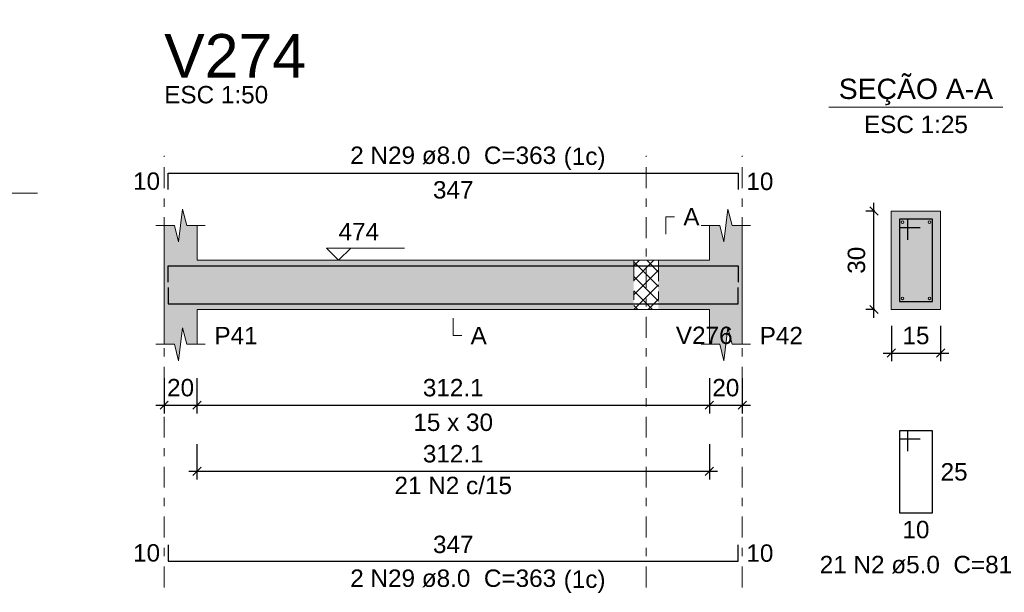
# Model space of a CAD drawing. Header units: millimetres. Extents: x 0 to 119, y 0 to 84.
# Tile 16 of 21: x 73 to 85, y 48 to 55. Entities that reach past the tile are written whole.
import ezdxf

# ---------------------------------------------------------------- set-up
doc = ezdxf.new("R2010")
doc.units = ezdxf.units.MM
doc.header["$MEASUREMENT"] = 0
doc.linetypes.add('DASHDOT', pattern=[2.54, 1.27, -0.635, 0, -0.635])
doc.linetypes.add('NULL', pattern=[0])
doc.layers.get('0').update_dxf_attribs({"lineweight": 18})
for name, color, linetype, lineweight in [('Descrição da armadura', 7, 'Continuous', 0), ('DT-Barras na forma', 2, 'Continuous', 30), ('DT-Barras no corte', 5, 'Continuous', 5), ('DT-Barras rebatidas', 2, 'Continuous', 30), ('DT-Cotas', 9, 'Continuous', 5), ('DT-Forma', 5, 'Continuous', 5), ('DT-Hachura forma vigas', 254, 'Continuous', 5), ('DT-Hachura intersecção vigas', 9, 'Continuous', 5), ('DT-Hachura seção vigas', 254, 'Continuous', 5), ('DT-Pontilhado', 9, 'DASHDOT', 5), ('DT-Textos', 7, 'Continuous', 5), ('DT-Título', 3, 'Continuous', 20), ('Textos armaduras', 7, 'Continuous', 0)]:
    doc.layers.add(name, color=color, linetype=linetype, lineweight=lineweight)
doc.styles.add('Arial', font='txt')
doc.dimstyles.new('UM_25.000000', dxfattribs={"dimtxt": 0.18, "dimasz": 0.1, "dimexe": 0.1, "dimexo": 0.2, "dimgap": 0, "dimtad": 1, "dimtih": 1, "dimtoh": 1, "dimdec": 1, "dimlfac": 25, "dimzin": 0, "dimdsep": 46, "dimtxsty": 'Standard', "dimcen": 0.09, "dimdle": 0.1, "dimadec": 1, "dimazin": 2, "dimtfac": 1, "dimtdec": 4, "dimtofl": 0, "dimtmove": 0, "dimatfit": 3, "dimfxl": 1, "dimtolj": 1, "dimarcsym": 0})
doc.dimstyles.new('UM_50.000000', dxfattribs={"dimtxt": 0.18, "dimasz": 0.1, "dimexe": 0.1, "dimexo": 0.2, "dimgap": 0, "dimtad": 1, "dimtih": 1, "dimtoh": 1, "dimdec": 1, "dimlfac": 50, "dimzin": 0, "dimdsep": 46, "dimtxsty": 'Standard', "dimcen": 0.09, "dimdle": 0.1, "dimadec": 1, "dimazin": 2, "dimtfac": 1, "dimtdec": 4, "dimtofl": 0, "dimtmove": 0, "dimatfit": 3, "dimfxl": 1, "dimtolj": 1, "dimarcsym": 0})

# ---------------------------------------------------------------- blocks, each defined once
blk = doc.blocks.new('_Oblique')
at = {"color": 0, "linetype": 'ByBlock', "lineweight": -2}
blk.add_line((-0.5, -0.5), (0.5, 0.5), dxfattribs=at)
blk = doc.blocks.new('*D83')
at = {"layer": 'Defpoints', "color": 0}
for p in [(74.689, 50.604), (75.089, 50.604), (75.089, 50.075)]:
    blk.add_point(p, dxfattribs=at)
at = {"layer": 'DT-Cotas', "color": 0, "lineweight": -2}
for p, q in [((74.689, 50.404), (74.689, 49.975)), ((75.089, 50.404), (75.089, 49.975)), ((74.589, 50.075), (75.189, 50.075))]:
    blk.add_line(p, q, dxfattribs=at)
at = {"layer": 'DT-Cotas', "color": 0, "lineweight": -2, "xscale": 0.1, "yscale": 0.1, "zscale": 0.1, "rotation": 180}
blk.add_blockref('_Oblique', (74.689, 50.075), dxfattribs=at)
at = {"layer": 'DT-Cotas', "color": 0, "lineweight": -2, "xscale": 0.1, "yscale": 0.1, "zscale": 0.1}
blk.add_blockref('_Oblique', (75.089, 50.075), dxfattribs=at)
at = {"layer": 'DT-Cotas', "color": 7, "insert": (74.889, 50.287), "char_height": 0.2118, "attachment_point": 5, "rotation": 0.0057, "style": 'Arial'}
blk.add_mtext('\\A1;20', dxfattribs=at)
blk = doc.blocks.new('*D84')
at = {"layer": 'Defpoints', "color": 0}
for p in [(75.089, 50.604), (81.33, 50.604), (81.33, 50.075)]:
    blk.add_point(p, dxfattribs=at)
at = {"layer": 'DT-Cotas', "color": 0, "lineweight": -2}
for p, q in [((75.089, 50.404), (75.089, 49.975)), ((81.33, 50.404), (81.33, 49.975)), ((74.989, 50.075), (81.43, 50.075))]:
    blk.add_line(p, q, dxfattribs=at)
at = {"layer": 'DT-Cotas', "color": 0, "lineweight": -2, "xscale": 0.1, "yscale": 0.1, "zscale": 0.1, "rotation": 180}
blk.add_blockref('_Oblique', (75.089, 50.075), dxfattribs=at)
at = {"layer": 'DT-Cotas', "color": 0, "lineweight": -2, "xscale": 0.1, "yscale": 0.1, "zscale": 0.1}
blk.add_blockref('_Oblique', (81.33, 50.075), dxfattribs=at)
at = {"layer": 'DT-Cotas', "color": 7, "insert": (78.21, 50.287), "char_height": 0.2118, "attachment_point": 5, "rotation": 0.0057, "style": 'Arial'}
blk.add_mtext('\\A1;312.1', dxfattribs=at)
blk = doc.blocks.new('*D85')
at = {"layer": 'Defpoints', "color": 0}
for p in [(81.33, 50.604), (81.73, 50.604), (81.73, 50.075)]:
    blk.add_point(p, dxfattribs=at)
at = {"layer": 'DT-Cotas', "color": 0, "lineweight": -2}
for p, q in [((81.33, 50.404), (81.33, 49.975)), ((81.73, 50.404), (81.73, 49.975)), ((81.23, 50.075), (81.83, 50.075))]:
    blk.add_line(p, q, dxfattribs=at)
at = {"layer": 'DT-Cotas', "color": 0, "lineweight": -2, "xscale": 0.1, "yscale": 0.1, "zscale": 0.1, "rotation": 180}
blk.add_blockref('_Oblique', (81.33, 50.075), dxfattribs=at)
at = {"layer": 'DT-Cotas', "color": 0, "lineweight": -2, "xscale": 0.1, "yscale": 0.1, "zscale": 0.1}
blk.add_blockref('_Oblique', (81.73, 50.075), dxfattribs=at)
at = {"layer": 'DT-Cotas', "color": 7, "insert": (81.53, 50.287), "char_height": 0.2118, "attachment_point": 5, "rotation": 0.0057, "style": 'Arial'}
blk.add_mtext('\\A1;20', dxfattribs=at)
blk = doc.blocks.new('*D86')
at = {"layer": 'Defpoints', "color": 0}
for p in [(83.334, 52.44), (83.546, 52.44), (83.546, 51.24)]:
    blk.add_point(p, dxfattribs=at)
at = {"layer": 'DT-Cotas', "color": 0, "lineweight": -2}
for p, q in [((83.334, 51.14), (83.334, 52.54)), ((83.346, 52.44), (83.234, 52.44)), ((83.346, 51.24), (83.234, 51.24))]:
    blk.add_line(p, q, dxfattribs=at)
at = {"layer": 'DT-Cotas', "color": 0, "lineweight": -2, "xscale": 0.1, "yscale": 0.1, "zscale": 0.1}
for p, rotation in [((83.334, 52.44), 90), ((83.334, 51.24), 270)]:
    blk.add_blockref('_Oblique', p, dxfattribs=dict(at, rotation=rotation))
at = {"layer": 'DT-Cotas', "color": 7, "insert": (83.122, 51.84), "char_height": 0.2118, "attachment_point": 5, "rotation": 90, "style": 'Arial'}
blk.add_mtext('\\A1;30', dxfattribs=at)
blk = doc.blocks.new('*D87')
at = {"layer": 'Defpoints', "color": 0}
for p in [(83.546, 51.24), (84.146, 51.24), (84.146, 50.71)]:
    blk.add_point(p, dxfattribs=at)
at = {"layer": 'DT-Cotas', "color": 0, "lineweight": -2}
for p, q in [((83.546, 51.04), (83.546, 50.61)), ((84.146, 51.04), (84.146, 50.61)), ((83.446, 50.71), (84.246, 50.71))]:
    blk.add_line(p, q, dxfattribs=at)
at = {"layer": 'DT-Cotas', "color": 0, "lineweight": -2, "xscale": 0.1, "yscale": 0.1, "zscale": 0.1, "rotation": 180}
blk.add_blockref('_Oblique', (83.546, 50.71), dxfattribs=at)
at = {"layer": 'DT-Cotas', "color": 0, "lineweight": -2, "xscale": 0.1, "yscale": 0.1, "zscale": 0.1}
blk.add_blockref('_Oblique', (84.146, 50.71), dxfattribs=at)
at = {"layer": 'DT-Cotas', "color": 7, "insert": (83.846, 50.922), "char_height": 0.2118, "attachment_point": 5, "rotation": 0.0057, "style": 'Arial'}
blk.add_mtext('\\A1;15', dxfattribs=at)
blk = doc.blocks.new('*D88')
at = {"layer": 'Defpoints', "color": 0}
for p in [(75.089, 49.799), (81.33, 49.799), (81.33, 49.27)]:
    blk.add_point(p, dxfattribs=at)
at = {"layer": 'DT-Cotas', "color": 0, "lineweight": -2}
for p, q in [((75.089, 49.599), (75.089, 49.17)), ((81.33, 49.599), (81.33, 49.17)), ((74.989, 49.27), (81.43, 49.27))]:
    blk.add_line(p, q, dxfattribs=at)
at = {"layer": 'DT-Cotas', "color": 0, "lineweight": -2, "xscale": 0.1, "yscale": 0.1, "zscale": 0.1, "rotation": 180}
blk.add_blockref('_Oblique', (75.089, 49.27), dxfattribs=at)
at = {"layer": 'DT-Cotas', "color": 0, "lineweight": -2, "xscale": 0.1, "yscale": 0.1, "zscale": 0.1}
blk.add_blockref('_Oblique', (81.33, 49.27), dxfattribs=at)
at = {"layer": 'DT-Cotas', "color": 7, "insert": (78.21, 49.482), "char_height": 0.2118, "attachment_point": 5, "rotation": 0.0057, "style": 'Arial'}
blk.add_mtext('\\A1;312.1', dxfattribs=at)

msp = doc.modelspace()

# ---------------------------------------------------------------- hatches: boundary and pattern name
at = {"layer": 'DT-Hachura forma vigas', "linetype": 'Continuous'}
for points in [[(75.0892, 51.2397), (80.4092, 51.2397), (80.4092, 51.8397), (75.0892, 51.8397), (75.0892, 52.2633), (74.9642, 52.2633), (74.9142, 52.4633), (74.8642, 52.0633), (74.8142, 52.2633), (74.6892, 52.2633), (74.6892, 51.8397), (74.6892, 51.2397), (74.6892, 50.8161), (74.8142, 50.8161), (74.8642, 50.6161), (74.9142, 51.0161), (74.9642, 50.8161), (75.0892, 50.8161), (75.0892, 51.2397)], [(81.7304, 50.8161), (81.7304, 51.2397), (81.7304, 51.8397), (81.7304, 52.2633), (81.6054, 52.2633), (81.5554, 52.4633), (81.5054, 52.0633), (81.4554, 52.2633), (81.3304, 52.2633), (81.3304, 51.8397), (80.7092, 51.8397), (80.7092, 51.2397), (81.3304, 51.2397), (81.3304, 50.8161), (81.4554, 50.8161), (81.5054, 50.6161), (81.5554, 51.0161), (81.6054, 50.8161), (81.7304, 50.8161)]]:
    msp.add_hatch(color=254, dxfattribs=at).paths.add_polyline_path(points)
at = {"layer": 'DT-Hachura intersecção vigas', "linetype": 'Continuous'}
h = msp.add_hatch(dxfattribs=at)
h.set_pattern_fill('ANSI37', color=9, style=0)
h.paths.add_polyline_path([(80.4092, 51.2397), (80.7092, 51.2397), (80.7092, 51.8397), (80.4092, 51.8397), (80.4092, 51.2397)])
at = {"layer": 'DT-Hachura seção vigas', "linetype": 'Continuous'}
msp.add_hatch(color=254, dxfattribs=at).paths.add_polyline_path([(83.5456, 51.2397), (83.5456, 51.2397), (84.1456, 51.2397), (84.1456, 52.4397), (83.5456, 52.4397), (83.5456, 51.2397)])

# ---------------------------------------------------------------- linework, layer by layer
at = {"layer": 'DT-Barras na forma'}
for p, q in [((83.7456, 52.3397), (83.6456, 52.3397)), ((83.6456, 52.3397), (83.6456, 51.3397)), ((84.0456, 52.3397), (83.6456, 52.3397)), ((83.6456, 52.3397), (83.6456, 52.2397)), ((83.7456, 52.0897), (83.7456, 52.3397)), ((84.0456, 51.3397), (84.0456, 52.3397)), ((83.6456, 52.2397), (83.8956, 52.2397)), ((83.6456, 51.3397), (84.0456, 51.3397))]:
    msp.add_line(p, q, dxfattribs=at)
for points in [[(74.7392, 51.5717), (74.7392, 51.7717), (81.6804, 51.7717), (81.6804, 51.5717)], [(74.7392, 51.5077), (74.7392, 51.3077), (81.6804, 51.3077), (81.6804, 51.5077)]]:
    msp.add_lwpolyline(points, dxfattribs=at)
at = {"layer": 'DT-Barras no corte'}
for centre in [(83.6816, 52.3037), (84.0096, 52.3037), (83.6816, 51.3757), (84.0096, 51.3757)]:
    msp.add_circle(centre, 0.016, dxfattribs=at)
at = {"layer": 'DT-Barras rebatidas'}
for points in [[(74.7392, 52.7013), (74.7392, 52.9013), (81.6804, 52.9013), (81.6804, 52.7013)], [(83.7456, 49.513), (83.7456, 49.763), (83.6456, 49.763), (83.6456, 48.763), (84.0456, 48.763), (84.0456, 49.763), (83.6456, 49.763), (83.6456, 49.663), (83.8956, 49.663)], [(74.7392, 48.373), (74.7392, 48.173), (81.6804, 48.173), (81.6804, 48.373)]]:
    msp.add_lwpolyline(points, dxfattribs=at)
at = {"layer": 'DT-Forma'}
for p, q in [((74.8642, 52.0633), (74.9142, 52.4633)), ((74.9142, 52.4633), (74.9642, 52.2633)), ((81.5054, 52.0633), (81.5554, 52.4633)), ((81.5554, 52.4633), (81.6054, 52.2633)), ((84.1456, 52.4397), (83.5456, 52.4397)), ((83.5456, 52.4397), (83.5456, 51.2397)), ((84.1456, 51.2397), (84.1456, 52.4397)), ((74.5892, 52.2633), (74.8142, 52.2633)), ((74.6892, 51.8397), (74.6892, 52.2633)), ((74.8142, 52.2633), (74.8642, 52.0633)), ((74.9642, 52.2633), (75.1892, 52.2633)), ((75.0892, 52.2633), (75.0892, 51.8397)), ((81.2304, 52.2633), (81.4554, 52.2633)), ((81.3304, 51.8397), (81.3304, 52.2633)), ((81.4554, 52.2633), (81.5054, 52.0633)), ((81.6054, 52.2633), (81.8304, 52.2633)), ((81.7304, 52.2633), (81.7304, 51.8397)), ((75.0892, 51.8397), (80.4092, 51.8397)), ((80.4092, 51.8397), (80.7092, 51.8397)), ((80.7092, 51.8397), (81.3304, 51.8397)), ((74.6892, 51.2397), (74.6892, 50.8161)), ((75.0892, 50.8161), (75.0892, 51.2397)), ((75.0892, 51.2397), (80.4092, 51.2397)), ((80.4092, 51.2397), (80.7092, 51.2397)), ((80.7092, 51.2397), (81.3304, 51.2397)), ((81.3304, 51.2397), (81.3304, 50.8161)), ((81.7304, 50.8161), (81.7304, 51.2397)), ((83.5456, 51.2397), (84.1456, 51.2397)), ((74.8642, 50.6161), (74.9142, 51.0161)), ((74.9142, 51.0161), (74.9642, 50.8161)), ((81.5054, 50.6161), (81.5554, 51.0161)), ((81.5554, 51.0161), (81.6054, 50.8161)), ((74.5892, 50.8161), (74.8142, 50.8161)), ((74.8142, 50.8161), (74.8642, 50.6161)), ((74.9642, 50.8161), (75.1892, 50.8161)), ((81.2304, 50.8161), (81.4554, 50.8161)), ((81.4554, 50.8161), (81.5054, 50.6161)), ((81.6054, 50.8161), (81.8304, 50.8161))]:
    msp.add_line(p, q, dxfattribs=at)
at = {"layer": 'DT-Forma', "linetype": 'Continuous'}
for p, q in [((74.6892, 51.2397), (74.6892, 51.8397)), ((81.7304, 51.8397), (81.7304, 51.2397))]:
    msp.add_line(p, q, dxfattribs=at)
at = {"layer": 'DT-Pontilhado', "ltscale": 0.2}
for p, q in [((74.6892, 47.8553), (74.6892, 53.1131)), ((80.5592, 47.8553), (80.5592, 53.1131)), ((81.7304, 47.8553), (81.7304, 53.1131)), ((80.4092, 51.8397), (80.4092, 51.2397)), ((80.7092, 51.8397), (80.7092, 51.2397))]:
    msp.add_line(p, q, dxfattribs=at)
at = {"layer": 'DT-Textos'}
for p, q in [((82.7866, 53.7046), (84.9046, 53.7046)), ((71.0282, 52.657), (73.1462, 52.657))]:
    msp.add_line(p, q, dxfattribs=at)
for points in [[(80.8009, 52.1574), (80.8009, 52.3692), (80.9068, 52.3692)], [(76.9616, 51.9879), (76.8133, 51.8397), (76.6651, 51.9879), (77.6182, 51.9879)], [(78.2098, 51.1338), (78.2098, 50.922), (78.3157, 50.922)]]:
    msp.add_lwpolyline(points, dxfattribs=at)

# ---------------------------------------------------------------- texts
at = {"layer": 'Descrição da armadura', "linetype": 'NULL', "char_height": 0.2118, "attachment_point": 8, "line_spacing_factor": 0.9, "style": 'Arial'}
for s, insert, width in [('2 N29 ø8.0  C=363', (78.2094, 53.0076), 4.916973), ('21 N2 c/15', (78.2098, 48.9882), 2.805127), ('21 N2 ø5.0  C=81', (83.8454, 48.0216), 4.594404), ('2 N29 ø8.0  C=363', (78.2094, 47.8556), 4.916973)]:
    msp.add_mtext(s, dxfattribs=dict(at, insert=insert, width=width))
at = {"layer": 'DT-Textos', "linetype": 'NULL', "line_spacing_factor": 0.798, "style": 'Arial'}
for s, insert, char_height, width, attachment_point in [('SEÇÃO A-A', (83.8454, 53.7287), 0.2471, 3.812061, 8), ('ESC 1:50', (74.6894, 53.7486), 0.2118, 2.482559, 7), ('ESC 1:25', (83.8454, 53.3866), 0.2118, 2.482559, 8), ('(1c)', (79.5554, 52.9377), 0.2118, 0.998857, 7), ('A', (81.0124, 52.2636), 0.2118, 0.386855, 7), ('474', (76.8134, 52.0836), 0.2118, 0.967705, 7), ('P41', (75.3014, 50.8166), 0.2118, 1.031992, 7), ('A', (78.4214, 50.8166), 0.2118, 0.386855, 7), ('V276', (80.9214, 50.8166), 0.2118, 1.354561, 7), ('P42', (81.9424, 50.8166), 0.2118, 1.031992, 7), ('15 x 30', (78.2094, 49.7576), 0.2118, 1.902559, 8), ('(1c)', (79.5554, 47.7857), 0.2118, 0.998857, 7)]:
    msp.add_mtext(s, dxfattribs=dict(at, insert=insert, char_height=char_height, width=width, attachment_point=attachment_point))
at = {"layer": 'DT-Título', "linetype": 'NULL', "insert": (74.6894, 54.0664), "char_height": 0.5295, "width": 3.456465, "attachment_point": 7, "line_spacing_factor": 0.798, "style": 'Arial'}
msp.add_mtext('V274', dxfattribs=at)
at = {"layer": 'Textos armaduras', "linetype": 'NULL', "char_height": 0.2118, "line_spacing_factor": 0.9, "style": 'Arial'}
for s, insert, width, attachment_point in [('10', (74.6392, 52.6954), 1.045137, 9), ('10', (81.7804, 52.9072), 1.045137, 1), ('347', (78.2098, 52.804), 1.367705, 2), ('25', (84.1456, 49.3689), 1.045137, 1), ('10', (83.8456, 48.6657), 1.045137, 2), ('347', (78.2098, 48.2703), 1.367705, 8), ('10', (74.6392, 48.1671), 1.045137, 9), ('10', (81.7804, 48.3789), 1.045137, 1)]:
    msp.add_mtext(s, dxfattribs=dict(at, insert=insert, width=width, attachment_point=attachment_point))

# ---------------------------------------------------------------- dimensions: what is measured, and where the dimension line sits
at = {"layer": 'DT-Cotas'}
dim = msp.add_linear_dim(base=(83.3338, 52.4397), p1=(83.5456, 51.2397), p2=(83.5456, 52.4397), angle=90, dimstyle='UM_25.000000', override={"dimtxt": 0.2118, "dimasz": 0.1, "dimexe": 0.1, "dimexo": 0.2, "dimtad": 1, "dimtih": 0, "dimtoh": 0, "dimdec": 1, "dimlfac": 25, "dimzin": 8, "dimtxsty": 'Arial', "dimblk": 'Oblique', "dimblk1": 'Oblique', "dimblk2": 'Oblique', "dimsah": 1, "dimdle": 0.1, "dimse1": 0, "dimse2": 0, "dimclrt": 7, "dimadec": 1, "dimazin": 3, "dimtmove": 2, "dimldrblk": 'Oblique'}, dxfattribs=at)
dim.commit()
dim.dimension.update_dxf_attribs({"geometry": '*D86', "text_midpoint": (83.122, 51.8397), "dimtype": 160, "text_rotation": 90})
for base, p1, p2, dimstyle, override, picture, middle in [((84.1456, 50.7102), (83.5456, 51.2397), (84.1456, 51.2397), 'UM_25.000000', {"dimtxt": 0.2118, "dimasz": 0.1, "dimexe": 0.1, "dimexo": 0.2, "dimtad": 1, "dimtih": 0, "dimtoh": 0, "dimdec": 1, "dimlfac": 25, "dimzin": 8, "dimtxsty": 'Arial', "dimblk": 'Oblique', "dimblk1": 'Oblique', "dimblk2": 'Oblique', "dimsah": 1, "dimdle": 0.1, "dimse1": 0, "dimse2": 0, "dimclrt": 7, "dimadec": 1, "dimazin": 3, "dimtmove": 2, "dimldrblk": 'Oblique'}, '*D87', (83.8456, 50.922)), ((75.0892, 50.0748), (74.6892, 50.6043), (75.0892, 50.6043), 'UM_50.000000', {"dimtxt": 0.2118, "dimasz": 0.1, "dimexe": 0.1, "dimexo": 0.2, "dimtad": 1, "dimtih": 0, "dimtoh": 0, "dimdec": 1, "dimlfac": 50, "dimzin": 8, "dimtxsty": 'Arial', "dimblk": 'Oblique', "dimblk1": 'Oblique', "dimblk2": 'Oblique', "dimsah": 1, "dimdle": 0.1, "dimse1": 0, "dimse2": 0, "dimclrt": 7, "dimadec": 1, "dimazin": 3, "dimtmove": 2, "dimldrblk": 'Oblique'}, '*D83', (74.8892, 50.2866)), ((81.3304, 50.0748), (75.0892, 50.6043), (81.3304, 50.6043), 'UM_50.000000', {"dimtxt": 0.2118, "dimasz": 0.1, "dimexe": 0.1, "dimexo": 0.2, "dimtad": 1, "dimtih": 0, "dimtoh": 0, "dimdec": 1, "dimlfac": 50, "dimzin": 8, "dimtxsty": 'Arial', "dimblk": 'Oblique', "dimblk1": 'Oblique', "dimblk2": 'Oblique', "dimsah": 1, "dimdle": 0.1, "dimse1": 0, "dimse2": 0, "dimclrt": 7, "dimadec": 1, "dimazin": 3, "dimtmove": 2, "dimldrblk": 'Oblique'}, '*D84', (78.2098, 50.2866)), ((81.7304, 50.0748), (81.3304, 50.6043), (81.7304, 50.6043), 'UM_50.000000', {"dimtxt": 0.2118, "dimasz": 0.1, "dimexe": 0.1, "dimexo": 0.2, "dimtad": 1, "dimtih": 0, "dimtoh": 0, "dimdec": 1, "dimlfac": 50, "dimzin": 8, "dimtxsty": 'Arial', "dimblk": 'Oblique', "dimblk1": 'Oblique', "dimblk2": 'Oblique', "dimsah": 1, "dimdle": 0.1, "dimse1": 0, "dimse2": 0, "dimclrt": 7, "dimadec": 1, "dimazin": 3, "dimtmove": 2, "dimldrblk": 'Oblique'}, '*D85', (81.5304, 50.2866)), ((81.3304, 49.2699), (75.0892, 49.7994), (81.3304, 49.7994), 'UM_50.000000', {"dimtxt": 0.2118, "dimasz": 0.1, "dimexe": 0.1, "dimexo": 0.2, "dimtad": 1, "dimtih": 0, "dimtoh": 0, "dimdec": 1, "dimlfac": 50, "dimzin": 8, "dimtxsty": 'Arial', "dimblk": 'Oblique', "dimblk1": 'Oblique', "dimblk2": 'Oblique', "dimsah": 1, "dimdle": 0.1, "dimse1": 0, "dimse2": 0, "dimclrt": 7, "dimadec": 1, "dimazin": 3, "dimtmove": 2, "dimldrblk": 'Oblique'}, '*D88', (78.2098, 49.4817))]:
    dim = msp.add_linear_dim(base=base, p1=p1, p2=p2, dimstyle=dimstyle, override=override, dxfattribs=at)
    dim.commit()
    dim.dimension.update_dxf_attribs({"geometry": picture, "text_midpoint": middle, "dimtype": 160, "text_rotation": 0.00573})

doc.saveas('drawing.dxf')
